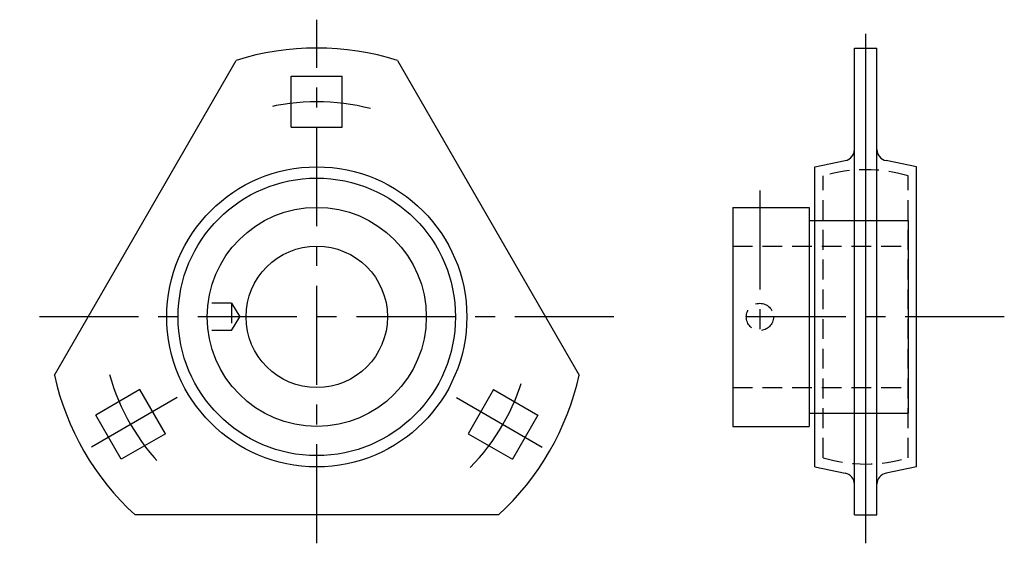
# Model space of a CAD drawing. Extents: x -52 to 122, y -40 to 53.
import ezdxf

# ---------------------------------------------------------------- set-up
doc = ezdxf.new("R2010")
doc.units = 0
doc.header["$LTSCALE"] = 14
doc.linetypes.add('CENTER', pattern=[2, 1.25, -0.25, 0.25, -0.25])
doc.linetypes.add('HIDDEN', pattern=[0.375, 0.25, -0.125])
doc.layers.get('0').update_dxf_attribs({"linetype": 'CONTINUOUS'})
doc.layers.add('CENTER', color=1, linetype='CENTER')
doc.layers.add('HIDDEN', color=3, linetype='HIDDEN')

msp = doc.modelspace()

# ---------------------------------------------------------------- linework, layer by layer
for p, q in [((95, -35), (95, 47.5)), ((95, 47.5), (99, 47.5)), ((97, -35), (97, 47.5)), ((99, -35), (99, 47.5)), ((-46.37, -10.31), (-14.25, 45.31)), ((14.25, 45.31), (46.37, -10.31)), ((-4.5, 33.5), (-4.5, 42.5)), ((-4.5, 42.5), (4.5, 42.5)), ((4.5, 33.5), (4.5, 42.5)), ((-4.5, 33.5), (4.5, 33.5)), ((88, 26.51), (93.4, 27.61)), ((88, -26.51), (88, 26.51)), ((106, 26.51), (100.6, 27.61)), ((106, -26.51), (106, 26.51)), ((73.5, 19.35), (73.5, -19.35)), ((73.5, 19.35), (87, 19.35)), ((87, 19.35), (87, -19.35)), ((87, 17), (104.5, 17)), ((104.5, 17), (104.5, -17)), ((-31.26, -12.85), (-39.06, -17.35)), ((-26.76, -20.65), (-31.26, -12.85)), ((31.26, -12.85), (26.76, -20.65)), ((31.26, -12.85), (39.06, -17.35)), ((-34.56, -25.15), (-39.06, -17.35)), ((39.06, -17.35), (34.56, -25.15)), ((87, -17), (104.5, -17)), ((-26.76, -20.65), (-34.56, -25.15)), ((26.76, -20.65), (34.56, -25.15)), ((73.5, -19.35), (87, -19.35)), ((88, -26.51), (93.4, -27.61)), ((106, -26.51), (100.6, -27.61)), ((32.11, -35), (-32.11, -35)), ((95, -35), (99, -35))]:
    msp.add_line(p, q)
for radius in [26.51, 24.51, 19.35, 12.5]:
    msp.add_circle((0, 0), radius)
for centre, radius, start, end in [((0, 0), 47.5, 72.5369, 107.4631), ((93, 29.57), 2, 281.4346, 0), ((101, 29.57), 2, 180, 258.5654), ((0, 0), 47.5, 192.5369, 227.4631), ((0, 0), 47.5, 312.5369, 347.4631), ((93, -29.57), 2, 0, 78.5654), ((101, -29.57), 2, 101.4346, 180)]:
    msp.add_arc(centre, radius, start, end)
at = {"layer": 'CENTER'}
for p, q in [((0, -40), (0, 52.5)), ((97, -40), (97, 50)), ((78.3, 22.35), (78.3, -5.4)), ((52.5, 0), (-52.5, 0)), ((121.5, 0), (72.5, 0)), ((-24.68, -14.25), (-41.14, -23.75)), ((24.68, -14.25), (41.14, -23.75))]:
    msp.add_line(p, q, dxfattribs=at)
for start, end in [(75.5225, 104.4775), (195.5225, 224.4775), (315.5225, 344.4775)]:
    msp.add_arc((0, 0), 38, start, end, dxfattribs=at)
at = {"layer": 'HIDDEN'}
for p, q in [((89.5, -24.89), (89.5, 24.89)), ((104.5, -24.89), (104.5, 24.89)), ((73.5, 12.5), (104.5, 12.5)), ((-15.05, 2.4), (-19.2, 2.4)), ((-15.05, 2.4), (-13.61, 0)), ((-15.05, 2.4), (-15.05, -2.4)), ((-15.05, -2.4), (-13.61, 0)), ((-15.05, -2.4), (-19.2, -2.4)), ((73.5, -12.5), (104.5, -12.5))]:
    msp.add_line(p, q, dxfattribs=at)
msp.add_circle((78.3, 0), 2.4, dxfattribs=at)
for start, end in [(73.2341, 106.7659), (253.2341, 286.7659)]:
    msp.add_arc((97, 0), 26, start, end, dxfattribs=at)

doc.saveas('drawing.dxf')
